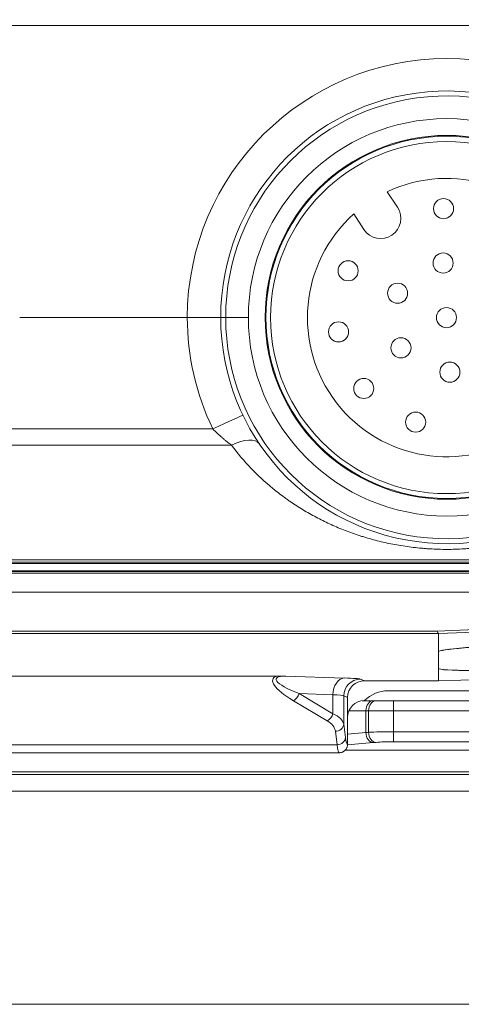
# Model space of a CAD drawing. Header units: millimetres. Extents: x 4 to 836, y 5 to 589.
# Tile 112 of 154: x 674 to 687, y 247 to 277. Entities that reach past the tile are written whole.
import ezdxf

# ---------------------------------------------------------------- set-up
doc = ezdxf.new("R2010")
doc.units = ezdxf.units.MM
doc.layers.add('1', color=7, linetype='Continuous', true_color=0xffffff)
doc.styles.add('ideas_simplex', font='simplex.shx')
doc.dimstyles.get("Standard").update_dxf_attribs({"dimtxt": 0.18, "dimasz": 0.18, "dimexe": 0.18, "dimexo": 0.0625, "dimgap": 0.09, "dimtad": 0, "dimtih": 1, "dimtoh": 1, "dimdec": 4, "dimzin": 0, "dimdsep": 46, "dimtxsty": 'Standard', "dimcen": 0.09, "dimadec": 0, "dimazin": 0, "dimtfac": 1, "dimtdec": 4, "dimtofl": 0, "dimtmove": 0, "dimatfit": 3, "dimfxl": 1, "dimtolj": 1, "dimtzin": 0, "dimarcsym": 0})

# ---------------------------------------------------------------- blocks, each defined once
blk = doc.blocks.new('_U1')
at = {"layer": '1', "color": 152, "lineweight": 13}
for p, q in [((687.377459, 306.372389), (765.429845, 306.372389)), ((706.014546, 253.711148), (765.429845, 253.711148))]:
    blk.add_line(p, q, dxfattribs=at)
at = {"layer": '1', "color": 27, "lineweight": 13}
blk.add_line((763.429845, 306.372389), (763.429845, 253.711148), dxfattribs=at)
at = {"layer": '1', "color": 87, "lineweight": 25}
for p, q in [((761.929845, 287.144268), (756.304845, 287.144268)), ((756.304845, 287.144268), (756.304845, 285.644268)), ((761.929845, 285.644268), (761.929845, 287.144268)), ((756.304845, 274.439268), (756.304845, 272.939268)), ((761.929845, 272.939268), (761.929845, 274.439268)), ((756.304845, 272.939268), (761.929845, 272.939268))]:
    blk.add_line(p, q, dxfattribs=at)
at = {"layer": '1', "color": 27, "lineweight": 18}
for points in [[(763.429845, 306.372389), (763.958826, 303.372391), (762.900864, 303.372387)], [(763.429845, 253.711148), (762.900864, 256.711146), (763.958826, 256.71115)]]:
    blk.add_solid(points, dxfattribs=at)
at = {"layer": '1', "color": 87, "linetype": 'Continuous', "lineweight": 25, "char_height": 3, "attachment_point": 7, "rotation": 90, "line_spacing_factor": 1.204819, "style": 'ideas_simplex'}
for s, insert in [('\\W1.2097;52,7', (754.463845, 274.386768)), ('\\W1.2097;2.07', (761.776345, 274.386768))]:
    blk.add_mtext(s, dxfattribs=dict(at, insert=insert))
blk = doc.blocks.new('_U6')
at = {"layer": '1', "color": 152, "lineweight": 13}
for p, q in [((678.538624, 315.211223), (784.688083, 315.211223)), ((650.312249, 253.711148), (784.688083, 253.711148))]:
    blk.add_line(p, q, dxfattribs=at)
at = {"layer": '1', "color": 27, "lineweight": 13}
blk.add_line((782.688083, 315.211223), (782.688083, 253.711148), dxfattribs=at)
at = {"layer": '1', "color": 87, "lineweight": 25}
for p, q in [((781.188083, 293.048685), (775.563083, 293.048685)), ((775.563083, 293.048685), (775.563083, 291.548685)), ((781.188083, 291.548685), (781.188083, 293.048685)), ((775.563083, 277.373685), (775.563083, 275.873685)), ((781.188083, 275.873685), (781.188083, 277.373685)), ((775.563083, 275.873685), (781.188083, 275.873685))]:
    blk.add_line(p, q, dxfattribs=at)
at = {"layer": '1', "color": 27, "lineweight": 18}
for points in [[(782.688083, 315.211223), (783.217064, 312.211225), (782.159102, 312.211221)], [(782.688083, 253.711148), (782.159102, 256.711146), (783.217064, 256.71115)]]:
    blk.add_solid(points, dxfattribs=at)
at = {"layer": '1', "color": 87, "linetype": 'Continuous', "lineweight": 25, "char_height": 3, "attachment_point": 7, "rotation": 90, "line_spacing_factor": 1.204819, "style": 'ideas_simplex'}
for s, insert in [('\\W1.2558;2.421', (781.034583, 277.321185)), ('\\W1.2097;61,5', (773.722083, 278.806185))]:
    blk.add_mtext(s, dxfattribs=dict(at, insert=insert))
blk = doc.blocks.new('_U7')
at = {"layer": '1', "color": 152, "lineweight": 13}
for p, q in [((695.062702, 354.711299), (597.434386, 354.711299)), ((663.288624, 267.843936), (597.434386, 267.843936))]:
    blk.add_line(p, q, dxfattribs=at)
at = {"layer": '1', "color": 27, "lineweight": 13}
blk.add_line((599.434386, 267.843936), (599.434386, 354.711299), dxfattribs=at)
at = {"layer": '1', "color": 87, "lineweight": 25}
for p, q in [((597.934386, 318.380118), (592.309386, 318.380118)), ((592.309386, 318.380118), (592.309386, 316.880118)), ((597.934386, 316.880118), (597.934386, 318.380118)), ((592.309386, 305.675118), (592.309386, 304.175118)), ((597.934386, 304.175118), (597.934386, 305.675118)), ((592.309386, 304.175118), (597.934386, 304.175118))]:
    blk.add_line(p, q, dxfattribs=at)
at = {"layer": '1', "color": 27, "lineweight": 18}
for points in [[(599.434386, 354.711299), (599.963367, 351.711301), (598.905405, 351.711297)], [(599.434386, 267.843936), (598.905405, 270.843935), (599.963367, 270.843938)]]:
    blk.add_solid(points, dxfattribs=at)
at = {"layer": '1', "color": 87, "linetype": 'Continuous', "lineweight": 25, "char_height": 3, "attachment_point": 7, "rotation": 90, "line_spacing_factor": 1.204819, "style": 'ideas_simplex'}
for s, insert in [('\\W1.2280;86,9', (590.468386, 305.622618)), ('\\W1.2097;3.42', (597.780886, 305.622618))]:
    blk.add_mtext(s, dxfattribs=dict(at, insert=insert))

msp = doc.modelspace()

# ---------------------------------------------------------------- linework, layer by layer
at = {"layer": '1', "color": 27, "linetype": 'Continuous', "lineweight": 18}
for p, q in [((657.842, 276.547), (694.235, 276.547)), ((673.539, 267.844), (678.539, 267.844)), ((680.364, 267.844), (679.689, 267.844)), ((694.301, 260.544), (657.776, 260.544))]:
    msp.add_line(p, q, dxfattribs=at)
at = {"layer": '1', "color": 18, "linetype": 'Continuous', "lineweight": 18}
for p, q in [((684.508, 271.59), (684.816, 271.126)), ((683.816, 270.463), (683.508, 270.927)), ((692.789, 260.504), (659.289, 260.504)), ((693.539, 254.941), (683.255, 254.941)), ((658.539, 254.292), (693.539, 254.292))]:
    msp.add_line(p, q, dxfattribs=at)
at = {"layer": '1', "color": 27, "linetype": 'Continuous', "lineweight": 13}
for p, q in [((672.772, 264.518), (679.305, 264.518)), ((679.863, 264.032), (672.215, 264.032)), ((657.776, 260.613), (694.301, 260.613))]:
    msp.add_line(p, q, dxfattribs=at)
at = {"layer": '1', "color": 252, "linetype": 'Continuous', "lineweight": 18}
for p, q in [((696.539, 260.211), (655.539, 260.211)), ((658.779, 260.264), (693.298, 260.264)), ((692.789, 260.285), (659.289, 260.285))]:
    msp.add_line(p, q, dxfattribs=at)
at = {"layer": '1', "color": 9, "linetype": 'Continuous', "lineweight": 18}
for p, q in [((651.219, 259.645), (700.858, 259.645)), ((686.039, 257.876), (686.039, 258.414)), ((686.039, 257.373), (686.039, 257.876)), ((705.783, 257.63), (686.039, 257)), ((686.039, 257), (686.039, 257.373)), ((681.21, 257.148), (670.867, 257.148)), ((683.83, 257.007), (686.039, 257)), ((684.539, 256.711), (712.039, 256.711)), ((683.325, 256.51), (683.325, 255.914)), ((683.829, 256.416), (683.824, 256.415)), ((683.325, 255.914), (683.325, 255.111)), ((669.003, 254.86), (683.074, 254.86)), ((683.325, 255.111), (683.325, 255.111))]:
    msp.add_line(p, q, dxfattribs=at)
at = {"layer": '1', "color": 9, "linetype": 'Continuous', "lineweight": 13}
for p, q in [((686.004, 258.486), (701.899, 259.121)), ((702.133, 259.057), (686.039, 258.414)), ((686.038, 258.414), (666.039, 258.414)), ((666.074, 258.486), (686.004, 258.486)), ((681.482, 257.145), (683.227, 257.089)), ((683.708, 257.055), (683.83, 257.007)), ((681.877, 256.622), (682.889, 256.024)), ((682.889, 256.59), (681.877, 256.622)), ((682.721, 255.814), (681.708, 256.412)), ((682.889, 256.024), (682.889, 256.59)), ((683.325, 256.51), (683.21, 256.556)), ((683.21, 256.556), (683.21, 255.709)), ((683.015, 255.1), (682.961, 255.499)), ((683.21, 255.709), (683.264, 255.31)), ((669.062, 255.1), (683.015, 255.1))]:
    msp.add_line(p, q, dxfattribs=at)
at = {"layer": '1', "color": 143, "linetype": 'Continuous', "lineweight": 18}
for p, q in [((683.76, 256.411), (684.087, 256.411)), ((684.087, 256.411), (684.175, 256.411)), ((684.175, 256.411), (684.696, 256.411)), ((684.696, 256.411), (719.396, 256.411))]:
    msp.add_line(p, q, dxfattribs=at)
at = {"layer": '1', "color": 143, "linetype": 'Continuous', "lineweight": 13}
for p, q in [((684.696, 256.411), (684.696, 256.111)), ((683.874, 256.111), (683.366, 256.111)), ((683.874, 256.111), (683.874, 255.461)), ((683.951, 256.111), (683.874, 256.111)), ((683.951, 255.469), (683.951, 256.111)), ((684.696, 256.111), (683.951, 256.111)), ((719.396, 256.111), (684.696, 256.111)), ((684.696, 256.111), (684.696, 255.488)), ((683.325, 255.417), (683.874, 255.461)), ((684.696, 255.488), (684.696, 255.189)), ((684.696, 255.488), (724.75, 255.488)), ((684.087, 255.162), (683.324, 255.1)), ((724.75, 255.189), (684.696, 255.189))]:
    msp.add_line(p, q, dxfattribs=at)
at = {"layer": '1', "color": 251, "linetype": 'Continuous', "lineweight": 18}
msp.add_line((606.683, 247.358), (745.394, 247.358), dxfattribs=at)
at = {"layer": '1', "color": 27, "linetype": 'Continuous', "lineweight": 18}
for radius in [5.925, 5.425, 5.4]:
    msp.add_circle((686.289, 267.844), radius, dxfattribs=at)
at = {"layer": '1', "color": 18, "linetype": 'Continuous', "lineweight": 18}
for centre, radius in [((686.278, 267.836), 5.25), ((686.19, 271.085), 0.3), ((686.177, 269.463), 0.3), ((683.343, 269.232), 0.3), ((684.819, 268.562), 0.3), ((686.278, 267.836), 0.3), ((683.056, 267.409), 0.3), ((684.919, 266.935), 0.3), ((686.379, 266.209), 0.3), ((683.808, 265.723), 0.3), ((685.358, 264.719), 0.3)]:
    msp.add_circle(centre, radius, dxfattribs=at)
at = {"layer": '1', "color": 27, "linetype": 'Continuous', "lineweight": 13}
for centre, radius, start, end in [((686.289, 267.809), 7.75, 0.258, 179.742), ((686.289, 267.847), 6.6, 9.9866, 180.0227), ((686.289, 267.879), 7.75, 180.258, 205.7018), ((686.289, 267.841), 6.6, 179.9773, 350.0134)]:
    msp.add_arc(centre, radius, start, end, dxfattribs=at)
at = {"layer": '1', "color": 27, "linetype": 'Continuous', "lineweight": 18}
for start, end in [(9.8747, 180), (180, 350.1253)]:
    msp.add_arc((686.289, 267.844), 6.75, start, end, dxfattribs=at)
at = {"layer": '1', "color": 18, "linetype": 'Continuous', "lineweight": 18}
for centre, radius, start, end in [((686.278, 267.836), 4.15, 131.8629, 115.2371), ((684.316, 270.794), 0.6, 213.55, 33.55)]:
    msp.add_arc(centre, radius, start, end, dxfattribs=at)
at = {"layer": '1', "color": 9, "linetype": 'Continuous', "lineweight": 18}
msp.add_arc((684.539, 255.711), 1, 90, 135.2278, dxfattribs=at)
at = {"layer": '1', "color": 27, "linetype": 'Continuous', "lineweight": 13}
for centre, major_axis, ratio, start_param, end_param in [((679.305, 264.483), (-0.901, -0.434), 0.03145, 3.141593, 4.697253), ((679.863, 263.512), (0.829, 0.559), 0.4511, 0, 1.275562)]:
    msp.add_ellipse(centre, major_axis=major_axis, ratio=ratio, start_param=start_param, end_param=end_param, dxfattribs=at)
at = {"layer": '1', "color": 9, "linetype": 'Continuous', "lineweight": 18}
for centre, major_axis, ratio, start_param, end_param in [((686.004, 260.413), (-0.04, 2), 0.071515, 2.869218, 3.105258), ((628.811, 258.124), (-57.227, -0.29), 0.001232, 3.141586, 3.144108), ((690.539, 258.033), (-4.5, -0.157), 0.034878, 5.060235, 6.281965), ((690.339, 258.023), (-4.3, -0.15), 0.034878, 5.060235, 6.281965), ((690.339, 257.524), (-4.3, -0.15), 0.034878, 6.281965, 7.678229), ((690.539, 257.53), (-4.5, -0.157), 0.034878, 6.281965, 7.678229), ((683.831, 256.507), (-0.49, 0.129), 0.987596, 4.969072, 6.536827), ((683.824, 255.915), (-0.133, -0.482), 0.996449, 3.413577, 4.983155), ((683.075, 256.36), (0, -1.5), 0.029101, 6.248279, 6.27794)]:
    msp.add_ellipse(centre, major_axis=major_axis, ratio=ratio, start_param=start_param, end_param=end_param, dxfattribs=at)
at = {"layer": '1', "color": 9, "linetype": 'Continuous', "lineweight": 13}
for centre, major_axis, ratio, start_param, end_param in [((682.853, 256.392), (-1.756, 0.661), 0.25011, 6.004594, 7.24159), ((682.853, 256.602), (-1.661, 0.466), 0.168914, 5.729076, 7.274139), ((683.227, 256.59), (0.016, 0.5), 0.675402, 0.047342, 1.592405), ((683.708, 256.556), (0.185, 0.464), 0.995592, 0.381293, 1.949048), ((682.214, 257.051), (-1.5, 0), 0.034921, 3.228859, 3.970624), ((681.708, 256.622), (0.127, 0.215), 0.619344, 3.903603, 5.063291), ((682.214, 256.551), (-1, 0), 0.052381, 3.228859, 3.970624), ((682.721, 256.024), (-0.127, -0.215), 0.619344, 0.76201, 1.921698), ((682.214, 255.457), (-0.75, 0), 0.644996, 3.228859, 3.970624), ((682.214, 255.667), (-1, 0), 0.483747, 3.228859, 3.970624), ((682.961, 255.709), (0.248, 0.034), 0.838098, 4.599194, 6.122731), ((683.015, 255.31), (-0.248, -0.034), 0.838098, 1.457601, 2.981139), ((683.323, 256.36), (0, -1.25), 0.087489, 5.710336, 6.300617), ((683.074, 256.36), (0, -1.5), 0.072907, 5.710336, 6.288431)]:
    msp.add_ellipse(centre, major_axis=major_axis, ratio=ratio, start_param=start_param, end_param=end_param, dxfattribs=at)
at = {"layer": '1', "color": 143, "linetype": 'Continuous', "lineweight": 13}
for centre, major_axis, ratio, start_param, end_param in [((684.087, 256.111), (0, 0.3), 0.707107, 0, 1.570796), ((684.175, 256.111), (0, 0.3), 0.745356, 0, 1.570796), ((682.46, 255.594), (-2, 0), 0.093496, 2.356195, 2.411865), ((684.087, 255.461), (-0.024, 0.299), 0.705941, 1.513466, 3.026931), ((684.696, 255.431), (-1, 0), 0.056911, 4.712389, 5.553458), ((684.175, 255.469), (-0.027, 0.299), 0.743991, 1.503273, 3.02002), ((682.46, 255.295), (-2.3, 0), 0.081301, 2.356194, 2.411865), ((684.696, 255.132), (-0.7, 0), 0.081301, 4.712389, 5.553458)]:
    msp.add_ellipse(centre, major_axis=major_axis, ratio=ratio, start_param=start_param, end_param=end_param, dxfattribs=at)
at = {"layer": '1', "color": 27, "linetype": 'Continuous', "lineweight": 18}
for points, knots in [([(679.539, 267.844), (679.539, 267.844), (679.538, 267.844), (679.538, 267.844), (679.538, 267.844), (679.537, 267.844), (679.535, 267.844), (679.531, 267.844), (679.526, 267.844), (679.516, 267.844), (679.512, 267.844), (679.504, 267.844), (679.5, 267.844), (679.486, 267.844), (679.464, 267.844), (679.429, 267.844), (679.405, 267.844), (679.388, 267.844), (679.379, 267.844), (679.333, 267.844), (679.292, 267.844), (679.223, 267.844), (679.198, 267.844), (679.16, 267.844), (679.147, 267.844), (679.121, 267.844), (679.107, 267.844), (679.039, 267.844), (678.982, 267.844), (678.906, 267.844), (678.891, 267.844), (678.86, 267.844), (678.844, 267.844), (678.797, 267.844), (678.766, 267.844), (678.67, 267.844), (678.605, 267.844), (678.539, 267.844)], [0, 0, 0, 0, 0.007762, 0.015575, 0.015575, 0.0312, 0.062452, 0.062452, 0.124955, 0.124955, 0.156207, 0.156207, 0.187458, 0.187458, 0.249962, 0.312465, 0.343716, 0.343716, 0.374968, 0.374968, 0.499974, 0.499974, 0.562478, 0.562478, 0.593729, 0.593729, 0.624981, 0.624981, 0.749987, 0.749987, 0.781239, 0.781239, 0.81249, 0.81249, 0.874994, 0.874994, 1, 1, 1, 1]), ([(679.689, 267.844), (679.679, 267.844), (679.669, 267.844), (679.655, 267.844), (679.65, 267.844), (679.64, 267.844), (679.636, 267.844), (679.622, 267.844), (679.614, 267.844), (679.597, 267.844), (679.589, 267.844), (679.576, 267.844), (679.569, 267.844), (679.561, 267.844), (679.559, 267.844), (679.554, 267.844), (679.552, 267.844), (679.546, 267.844), (679.543, 267.844), (679.541, 267.844), (679.54, 267.844), (679.539, 267.844), (679.539, 267.844), (679.539, 267.844)], [0, 0, 0, 0, 0.125237, 0.125237, 0.187856, 0.187856, 0.250474, 0.250474, 0.375711, 0.375711, 0.500948, 0.500948, 0.626185, 0.626185, 0.688804, 0.688804, 0.751422, 0.751422, 0.87666, 0.87666, 0.939278, 0.939278, 1, 1, 1, 1])]:
    msp.add_open_spline(points, degree=3, knots=knots, dxfattribs=at)
at = {"layer": '1', "color": 27, "linetype": 'Continuous', "lineweight": 13}
for points, knots in [([(679.863, 264.032), (679.815, 264.068), (679.767, 264.104), (679.695, 264.161), (679.672, 264.181), (679.625, 264.22), (679.601, 264.24), (679.531, 264.3), (679.485, 264.342), (679.394, 264.428), (679.349, 264.472), (679.305, 264.518)], [0, 0, 0, 0, 0.25, 0.25, 0.375, 0.375, 0.5, 0.5, 0.75, 0.75, 1, 1, 1, 1]), ([(692.715, 264.032), (692.534, 263.788), (692.341, 263.561), (691.932, 263.133), (691.715, 262.933), (691.374, 262.652), (691.257, 262.562), (691.107, 262.453), (691.047, 262.409), (690.925, 262.324), (690.833, 262.263), (690.646, 262.143), (690.52, 262.066), (690.262, 261.92), (690.131, 261.85), (689.864, 261.718), (689.728, 261.655), (689.451, 261.537), (689.309, 261.481), (689.02, 261.376), (688.873, 261.327), (688.647, 261.259), (688.57, 261.237), (688.416, 261.195), (688.338, 261.176), (688.104, 261.12), (687.945, 261.086), (687.625, 261.029), (687.462, 261.005), (687.215, 260.975), (687.132, 260.967), (687.006, 260.955), (686.964, 260.952), (686.88, 260.946), (686.67, 260.931), (686.292, 260.92), (685.956, 260.93), (685.746, 260.942), (685.704, 260.945), (685.62, 260.951), (685.578, 260.955), (685.452, 260.966), (685.369, 260.975), (685.122, 261.004), (684.959, 261.028), (684.64, 261.085), (684.325, 261.15), (684.018, 261.233), (683.829, 261.289), (683.791, 261.301), (683.716, 261.324), (683.679, 261.337), (683.567, 261.373), (683.494, 261.399), (683.275, 261.478), (683.133, 261.534), (682.854, 261.653), (682.718, 261.716), (682.449, 261.849), (682.318, 261.919), (682.059, 262.065), (681.933, 262.142), (681.746, 262.262), (681.653, 262.324), (681.562, 262.387), (681.501, 262.43), (681.471, 262.452), (681.321, 262.561), (681.204, 262.651), (680.862, 262.932), (680.646, 263.132), (680.237, 263.56), (680.043, 263.788), (679.863, 264.032)], [0, 0, 0, 0, 0.0625, 0.0625, 0.125, 0.125, 0.15625, 0.15625, 0.164062, 0.171875, 0.1875, 0.1875, 0.21875, 0.21875, 0.25, 0.25, 0.28125, 0.28125, 0.3125, 0.3125, 0.34375, 0.34375, 0.359375, 0.359375, 0.375, 0.375, 0.40625, 0.40625, 0.4375, 0.4375, 0.453125, 0.453125, 0.460937, 0.460937, 0.46875, 0.5, 0.53125, 0.53125, 0.539062, 0.539062, 0.546875, 0.546875, 0.5625, 0.5625, 0.59375, 0.59375, 0.625, 0.65625, 0.65625, 0.664062, 0.664062, 0.671875, 0.671875, 0.6875, 0.6875, 0.71875, 0.71875, 0.75, 0.75, 0.78125, 0.78125, 0.8125, 0.8125, 0.828125, 0.835937, 0.835937, 0.84375, 0.84375, 0.875, 0.875, 0.9375, 0.9375, 1, 1, 1, 1])]:
    msp.add_open_spline(points, degree=3, knots=knots, dxfattribs=at)
at = {"layer": '1', "color": 9, "linetype": 'Continuous', "lineweight": 18}
for points, knots in [([(681.21, 257.148), (681.257, 257.148), (681.303, 257.147), (681.372, 257.147), (681.394, 257.147), (681.427, 257.146), (681.438, 257.146), (681.46, 257.146), (681.471, 257.145), (681.482, 257.145)], [0, 0, 0, 0, 0.5, 0.5, 0.75, 0.75, 0.875, 0.875, 1, 1, 1, 1]), ([(683.325, 255.111), (683.325, 255.094), (683.324, 255.078), (683.319, 255.054), (683.317, 255.046), (683.312, 255.03), (683.309, 255.022), (683.3, 255), (683.292, 254.985), (683.279, 254.965), (683.274, 254.958), (683.263, 254.946), (683.258, 254.939), (683.24, 254.922), (683.228, 254.912), (683.207, 254.898), (683.2, 254.894), (683.186, 254.886), (683.171, 254.879), (683.156, 254.874), (683.14, 254.869), (683.132, 254.867), (683.116, 254.864), (683.104, 254.862), (683.091, 254.861), (683.083, 254.861), (683.079, 254.861), (683.075, 254.861)], [0, 0, 0, 0, 0.125, 0.125, 0.1875, 0.1875, 0.25, 0.25, 0.375, 0.375, 0.4375, 0.4375, 0.5, 0.5, 0.625, 0.625, 0.6875, 0.6875, 0.75, 0.8125, 0.8125, 0.875, 0.875, 0.9375, 0.96875, 0.96875, 1, 1, 1, 1])]:
    msp.add_open_spline(points, degree=3, knots=knots, dxfattribs=at)
at = {"layer": '1', "color": 143, "linetype": 'Continuous', "lineweight": 18}
msp.add_open_spline([(695.233, 254.211), (656.845, 254.211)], degree=1, dxfattribs=at)

# ---------------------------------------------------------------- dimensions: what is measured, and where the dimension line sits
at = {"layer": '1', "color": 87, "linetype": 'Continuous', "lineweight": 25}
for base, p1, p2, angle, text, override, picture, middle in [((599.434, 267.844), (701.22, 354.711), (665.789, 267.844), 90, '<>\\P[\\C87;{\\H1.00x;\\Fsimplex.shx;3.42\\Fsimplex.shx;}\\C87; ]', {"dimtxt": 3, "dimasz": 3, "dimexe": 2, "dimexo": 2.5, "dimgap": 1.5, "dimtad": 1, "dimtih": 0, "dimtoh": 0, "dimdec": 1, "dimlfac": 1, "dimzin": 8, "dimdsep": 44, "dimlunit": 2, "dimtxsty": 'ideas_simplex', "dimsah": 1, "dimse1": 0, "dimse2": 0, "dimsd1": 0, "dimsd2": 0, "dimclrd": 27, "dimclre": 152, "dimclrt": 87, "dimtol": 0, "dimtm": -0.1, "dimtfac": 0.5, "dimtdec": 2, "dimtofl": 1, "dimtmove": 0, "dimtzin": 8, "dimlwd": 13, "dimlwe": 13}, '_U7', (599.434, 311.278)), ((782.688, 315.211), (647.552, 253.711), (676.039, 315.211), 270, '<>\\P[\\C87;{\\H1.00x;\\Fsimplex.shx;2.421\\Fsimplex.shx;}\\C87; ]', {"dimtxt": 3, "dimasz": 3, "dimexe": 2, "dimexo": 2.5, "dimgap": 1.5, "dimtad": 1, "dimtih": 0, "dimtoh": 0, "dimdec": 2, "dimlfac": 1, "dimzin": 8, "dimdsep": 44, "dimlunit": 2, "dimtxsty": 'ideas_simplex', "dimsah": 1, "dimse1": 0, "dimse2": 0, "dimsd1": 0, "dimsd2": 0, "dimclrd": 27, "dimclre": 152, "dimclrt": 87, "dimtol": 0, "dimtm": -0.1, "dimtfac": 0.5, "dimtdec": 2, "dimtofl": 1, "dimtmove": 0, "dimtzin": 8, "dimlwd": 13, "dimlwe": 13}, '_U6', (782.688, 284.461)), ((763.43, 306.372), (701.139, 253.711), (684.877, 306.372), 270, '<>\\P[\\C87;{\\H1.00x;\\Fsimplex.shx;2.07\\Fsimplex.shx;}\\C87; ]', {"dimtxt": 3, "dimasz": 3, "dimexe": 2, "dimexo": 2.5, "dimgap": 1.5, "dimtad": 1, "dimtih": 0, "dimtoh": 0, "dimdec": 1, "dimlfac": 1, "dimzin": 8, "dimdsep": 44, "dimlunit": 2, "dimtxsty": 'ideas_simplex', "dimsah": 1, "dimse1": 0, "dimse2": 0, "dimsd1": 0, "dimsd2": 0, "dimclrd": 27, "dimclre": 152, "dimclrt": 87, "dimtol": 0, "dimtm": -0.1, "dimtfac": 0.5, "dimtdec": 2, "dimtofl": 1, "dimtmove": 0, "dimtzin": 8, "dimlwd": 13, "dimlwe": 13}, '_U1', (763.43, 280.042))]:
    dim = msp.add_linear_dim(base=base, p1=p1, p2=p2, angle=angle, text=text, dimstyle='Standard', override=override, dxfattribs=at)
    dim.commit()
    dim.dimension.update_dxf_attribs({"geometry": picture, "text_midpoint": middle, "dimtype": 160})

doc.saveas('drawing.dxf')
